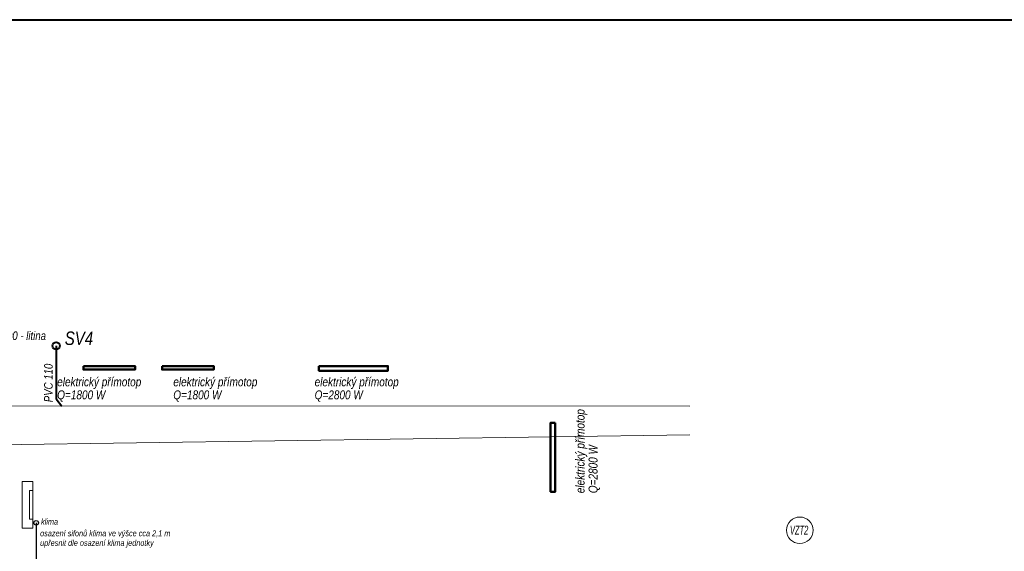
# Model space of a CAD drawing. Header units: millimetres. Extents: x 6491141 to 6692158, y 1846388 to 1929513.
# Tile 212 of 245: x 6559083 to 6579669, y 1917512 to 1928624. Entities that reach past the tile are written whole.
import ezdxf

# ---------------------------------------------------------------- set-up
doc = ezdxf.new("R2010")
doc.units = ezdxf.units.MM
doc.layers.add('UT_popis', color=7, linetype='Continuous')
doc.layers.add('ZTI_POPIS', color=7, linetype='Continuous')
for name, color, linetype, lineweight in [('UT_telesa', 181, 'Continuous', 50), ('VZT', 130, 'Continuous', 18), ('ZTI-DEŠŤOVÁ-KANALIZACE', 210, 'KANALIZACE', 40), ('ZTI-SPLAŠKOVÁ KANALIZACE', 80, 'Continuous', 30), ('ZTI-SVODY', 31, 'KANALIZACE', 40)]:
    doc.layers.add(name, color=color, linetype=linetype, lineweight=lineweight)
doc.styles.add('INDRA', font='ariali.ttf')
doc.styles.get("Standard").update_dxf_attribs({"font": 'romans.shx'})
doc.linetypes.add('KANALIZACE', pattern='A,30,-3.5,["C",Standard,S=2.54,R=0,X=-3.81,Y=-1.27],-0.001', length=33.501)

msp = doc.modelspace()

# ---------------------------------------------------------------- linework, layer by layer
at = {"color": 1, "lineweight": 40, "ltscale": 400}
msp.add_lwpolyline([(6502285.3, 1928624.5), (6596785.3, 1928624.5), (6596785.3, 1884074.5), (6502285.3, 1884074.5)], close=True, dxfattribs=at)
at = {"layer": 'UT_telesa', "color": 1, "ltscale": 400}
for points in [[(6560415.4, 1921382.5), (6561496.7, 1921382.5), (6561496.7, 1921308.8), (6560415.4, 1921308.8)], [(6562059.1, 1921382.5), (6563140.4, 1921382.5), (6563140.4, 1921308.8), (6562059.1, 1921308.8)], [(6565339.9, 1921382.5), (6566781.7, 1921382.5), (6566781.7, 1921284.3), (6565339.9, 1921284.3)], [(6570279.9, 1920197.9), (6570279.9, 1918756.1), (6570181.7, 1918756.1), (6570181.7, 1920197.9)]]:
    msp.add_lwpolyline(points, close=True, dxfattribs=at)
at = {"layer": 'VZT'}
for p, q in [((6559135.9, 1918967.5), (6559135.9, 1917997.5)), ((6559359.9, 1918967.5), (6559135.9, 1918967.5)), ((6559359.9, 1917997.5), (6559359.9, 1918967.5)), ((6559135.9, 1917997.5), (6559359.9, 1917997.5))]:
    msp.add_line(p, q, dxfattribs=at)
at = {"layer": 'VZT', "ltscale": 400}
msp.add_lwpolyline([(6559284.9, 1918182.5), (6559284.9, 1918782.5), (6559359.9, 1918782.5), (6559359.9, 1918182.5)], close=True, dxfattribs=at)
at = {"layer": 'VZT', "lineweight": 18, "ltscale": 400}
msp.add_circle((6575393.1, 1917950.6), 277.9, dxfattribs=at)
at = {"layer": 'ZTI-DEŠŤOVÁ-KANALIZACE', "ltscale": 50}
msp.add_line((6559844.9, 1921807.5), (6559844.9, 1920700), dxfattribs=at)
at = {"layer": 'ZTI-DEŠŤOVÁ-KANALIZACE', "lineweight": 18, "ltscale": 50}
msp.add_line((6573097, 1920544.8), (6541279.7, 1920554.6), dxfattribs=at)
at = {"layer": 'ZTI-DEŠŤOVÁ-KANALIZACE', "ltscale": 400}
msp.add_line((6559844.9, 1920700), (6559964.6, 1920548.8), dxfattribs=at)
msp.add_circle((6559844.9, 1921807.5), 75, dxfattribs=at)
at = {"layer": 'ZTI-SPLAŠKOVÁ KANALIZACE', "ltscale": 400}
msp.add_line((6559427.3, 1918106.9), (6559427.3, 1915352.4), dxfattribs=at)
msp.add_circle((6559427.3, 1918106.9), 47.3, dxfattribs=at)
at = {"layer": 'ZTI-SVODY', "lineweight": 18, "ltscale": 50}
msp.add_line((6573097, 1919945.5), (6516745.2, 1919125.1), dxfattribs=at)

# ---------------------------------------------------------------- texts
at = {"layer": 'UT_popis', "ltscale": 400, "style": 'INDRA', "width": 0.8}
for s, p in [('elektrický přímotop', (6559867, 1920960)), ('elektrický přímotop', (6562294.6, 1920960)), ('elektrický přímotop', (6565249.8, 1920960)), ('Q=1800 W', (6559867, 1920688.4)), ('Q=1800 W', (6562294.6, 1920688.4)), ('Q=2800 W', (6565249.8, 1920688.4))]:
    msp.add_text(s, height=187.5, dxfattribs=at).set_placement(p)
for s, p in [('elektrický přímotop', (6570893.2, 1918726)), ('Q=2800 W', (6571164.7, 1918726))]:
    msp.add_text(s, height=187.5, rotation=90, dxfattribs=at).set_placement(p)
at = {"layer": 'VZT', "lineweight": 18, "ltscale": 400, "style": 'INDRA', "width": 0.6}
msp.add_text('VZT2', height=187.5, dxfattribs=at).set_placement((6575187.2, 1917860.8))
at = {"layer": 'ZTI-DEŠŤOVÁ-KANALIZACE', "ltscale": 400, "style": 'INDRA', "width": 0.8}
msp.add_text('SV4', height=281.25, rotation=0.00002, dxfattribs=at).set_placement((6560025.1, 1921824.6))
at = {"layer": 'ZTI_POPIS', "linetype": 'Continuous', "style": 'INDRA', "width": 0.8}
for s, height, p in [('lapač DN 100 - litina', 180, (6557821.8, 1921929.1)), ('klima', 125, (6559529.1, 1918069.1)), ('osazení sifonů klima ve výšce cca 2,1 m', 125, (6559509.9, 1917825.3)), ('upřesnit dle osazení klima jednotky', 125, (6559509.9, 1917625.7))]:
    msp.add_text(s, height=height, dxfattribs=at).set_placement(p)
msp.add_text('PVC 110', height=180, rotation=90, dxfattribs=at).set_placement((6559773, 1920628))

doc.saveas('drawing.dxf')
